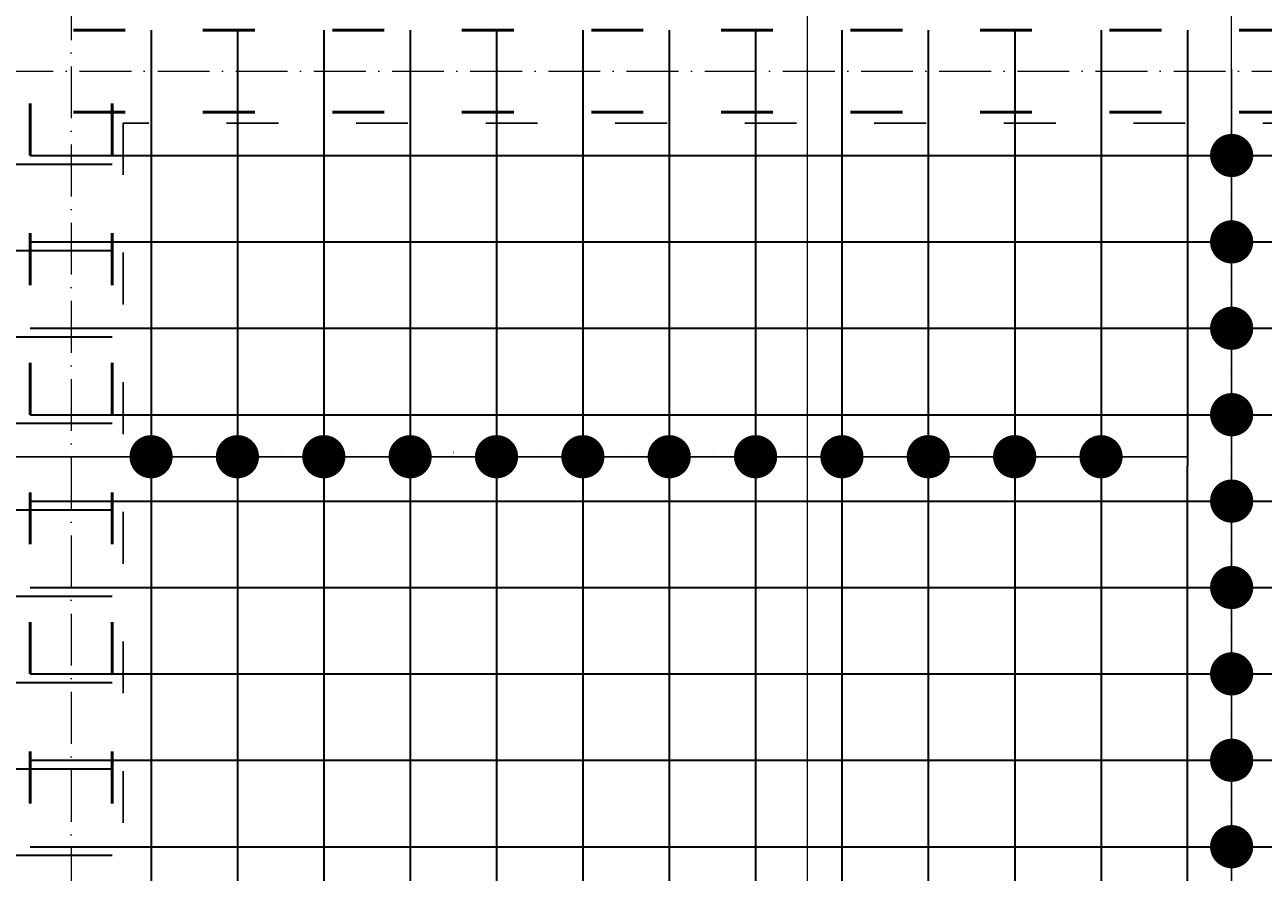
# Model space of a CAD drawing. Header units: millimetres. Extents: x 295948 to 312016, y 6878 to 18016.
# Tile 200 of 252: x 307980 to 308267, y 15094 to 15290. Entities that reach past the tile are written whole.
import ezdxf

# ---------------------------------------------------------------- set-up
doc = ezdxf.new("R2010")
doc.units = ezdxf.units.MM
doc.linetypes.add('ACAD_ISO03W100', pattern=[30, 12, -18])
doc.linetypes.add('ACAD_ISO10W100', pattern=[18, 12, -3, 0, -3])
for name, color, linetype, lineweight in [('konstrukcja wymiary', 1, 'Continuous', 13), ('osie', 5, 'ACAD_ISO10W100', 13), ('zbrojenie', 4, 'Continuous', 50), ('zbrojenie płyty', 141, 'Continuous', 35)]:
    doc.layers.add(name, color=color, linetype=linetype, lineweight=lineweight)
doc.layers.add('przerywane', color=6, linetype='ACAD_ISO03W100')
doc.styles.add('KONSTRUKCJA', font='romand.shx', dxfattribs={"oblique": 10})
doc.styles.get("Standard").update_dxf_attribs({"font": 'romand.shx', "oblique": 10})
doc.dimstyles.new('150', dxfattribs={"dimtxt": 10, "dimasz": 7, "dimexe": 1.25, "dimexo": 0.625, "dimgap": 3, "dimtad": 1, "dimdec": 0, "dimrnd": 0.5, "dimtxsty": 'KONSTRUKCJA', "dimblk": 'ARCHTICK', "dimcen": 2.5, "dimadec": 0, "dimazin": 0, "dimtfac": 1, "dimtdec": 0, "dimtix": 1, "dimtmove": 0, "dimatfit": 3, "dimfxl": 4, "dimfxlon": 1, "dimarcsym": 0})
doc.dimstyles.new('kropki', dxfattribs={"dimtxt": 0.001, "dimasz": 10, "dimexe": 1.25, "dimexo": 0.625, "dimgap": 1, "dimtad": 1, "dimtxsty": 'Standard', "dimblk": 'DOT', "dimcen": 2.5, "dimadec": 0, "dimazin": 0, "dimtfac": 1, "dimtmove": 0, "dimatfit": 3, "dimfxl": 1, "dimfxlon": 1, "dimarcsym": 0})

# ---------------------------------------------------------------- blocks, each defined once
blk = doc.blocks.new('_ArchTick')
at = {"color": 0, "linetype": 'ByBlock', "lineweight": 13, "const_width": 0.15}
blk.add_lwpolyline([(-0.5, -0.5), (0.5, 0.5)], dxfattribs=at)
blk = doc.blocks.new('*D898')
at = {"layer": 'Defpoints', "color": 0, "transparency": 16777216}
for p in [(308398.44, 15501.22), (308234.44, 14393.22), (308398.44, 14393.22)]:
    blk.add_point(p, dxfattribs=at)
at = {"layer": 'konstrukcja wymiary', "color": 0, "lineweight": -2, "transparency": 16777216}
for p, q in [((308234.44, 15497.22), (308234.44, 15502.47)), ((308398.44, 15497.22), (308398.44, 15502.47)), ((308234.44, 15501.22), (308398.44, 15501.22))]:
    blk.add_line(p, q, dxfattribs=at)
at = {"layer": 'konstrukcja wymiary', "color": 0, "lineweight": -2, "transparency": 16777216, "xscale": 7, "yscale": 7, "zscale": 7, "rotation": 180}
blk.add_blockref('_ArchTick', (308234.44, 15501.22), dxfattribs=at)
at = {"layer": 'konstrukcja wymiary', "color": 0, "lineweight": -2, "transparency": 16777216, "xscale": 7, "yscale": 7, "zscale": 7}
blk.add_blockref('_ArchTick', (308398.44, 15501.22), dxfattribs=at)
at = {"layer": 'konstrukcja wymiary', "color": 0, "transparency": 16777216, "insert": (308316.44, 15509.22), "char_height": 10, "attachment_point": 5, "style": 'KONSTRUKCJA'}
blk.add_mtext('164', dxfattribs=at)
blk = doc.blocks.new('_Dot')
at = {"color": 0, "linetype": 'ByBlock', "lineweight": -2}
blk.add_line((-0.5, 0), (-1, 0), dxfattribs=at)
at = {"color": 0, "linetype": 'ByBlock', "const_width": 0.5}
blk.add_lwpolyline([(-0.25, 0, 1), (0.25, 0, 1)], format="xyb", close=True, dxfattribs=at)
blk = doc.blocks.new('*D691')
at = {"layer": 'Defpoints', "color": 0, "transparency": 16777216}
for p in [(308248.93, 15259.72), (308248.93, 15239.72), (308259.19, 15239.72)]:
    blk.add_point(p, dxfattribs=at)
at = {"layer": 'konstrukcja wymiary', "color": 0, "lineweight": -2, "transparency": 16777216}
for p, q in [((308259.19, 15269.72), (308259.19, 15279.72)), ((308258.19, 15259.72), (308260.44, 15259.72)), ((308259.19, 15259.72), (308259.19, 15239.72)), ((308258.19, 15239.72), (308260.44, 15239.72)), ((308259.19, 15229.72), (308259.19, 15219.72))]:
    blk.add_line(p, q, dxfattribs=at)
at = {"layer": 'konstrukcja wymiary', "color": 0, "lineweight": -2, "transparency": 16777216, "xscale": 10, "yscale": 10, "zscale": 10}
for p, rotation in [((308259.19, 15259.72), 270), ((308259.19, 15239.72), 90)]:
    blk.add_blockref('_Dot', p, dxfattribs=dict(at, rotation=rotation))
at = {"layer": 'konstrukcja wymiary', "color": 0, "transparency": 16777216, "insert": (308258.19, 15249.72), "char_height": 0.001, "attachment_point": 5, "rotation": 90}
blk.add_mtext('20', dxfattribs=at)
blk = doc.blocks.new('*D692')
at = {"layer": 'Defpoints', "color": 0, "transparency": 16777216}
for p in [(308248.93, 15239.72), (308248.93, 15219.72), (308259.19, 15219.72)]:
    blk.add_point(p, dxfattribs=at)
at = {"layer": 'konstrukcja wymiary', "color": 0, "lineweight": -2, "transparency": 16777216}
for p, q in [((308259.19, 15249.72), (308259.19, 15259.72)), ((308258.19, 15239.72), (308260.44, 15239.72)), ((308259.19, 15239.72), (308259.19, 15219.72)), ((308258.19, 15219.72), (308260.44, 15219.72)), ((308259.19, 15209.72), (308259.19, 15199.72))]:
    blk.add_line(p, q, dxfattribs=at)
at = {"layer": 'konstrukcja wymiary', "color": 0, "lineweight": -2, "transparency": 16777216, "xscale": 10, "yscale": 10, "zscale": 10}
for p, rotation in [((308259.19, 15239.72), 270), ((308259.19, 15219.72), 90)]:
    blk.add_blockref('_Dot', p, dxfattribs=dict(at, rotation=rotation))
at = {"layer": 'konstrukcja wymiary', "color": 0, "transparency": 16777216, "insert": (308258.19, 15229.72), "char_height": 0.001, "attachment_point": 5, "rotation": 90}
blk.add_mtext('20', dxfattribs=at)
blk = doc.blocks.new('*D693')
at = {"layer": 'Defpoints', "color": 0, "transparency": 16777216}
for p in [(308248.93, 15219.72), (308248.93, 15199.72), (308259.19, 15199.72)]:
    blk.add_point(p, dxfattribs=at)
at = {"layer": 'konstrukcja wymiary', "color": 0, "lineweight": -2, "transparency": 16777216}
for p, q in [((308259.19, 15229.72), (308259.19, 15239.72)), ((308258.19, 15219.72), (308260.44, 15219.72)), ((308259.19, 15219.72), (308259.19, 15199.72)), ((308258.19, 15199.72), (308260.44, 15199.72)), ((308259.19, 15189.72), (308259.19, 15179.72))]:
    blk.add_line(p, q, dxfattribs=at)
at = {"layer": 'konstrukcja wymiary', "color": 0, "lineweight": -2, "transparency": 16777216, "xscale": 10, "yscale": 10, "zscale": 10}
for p, rotation in [((308259.19, 15219.72), 270), ((308259.19, 15199.72), 90)]:
    blk.add_blockref('_Dot', p, dxfattribs=dict(at, rotation=rotation))
at = {"layer": 'konstrukcja wymiary', "color": 0, "transparency": 16777216, "insert": (308258.19, 15209.72), "char_height": 0.001, "attachment_point": 5, "rotation": 90}
blk.add_mtext('20', dxfattribs=at)
blk = doc.blocks.new('*D694')
at = {"layer": 'Defpoints', "color": 0, "transparency": 16777216}
for p in [(308248.93, 15199.72), (308248.93, 15179.72), (308259.19, 15179.72)]:
    blk.add_point(p, dxfattribs=at)
at = {"layer": 'konstrukcja wymiary', "color": 0, "lineweight": -2, "transparency": 16777216}
for p, q in [((308259.19, 15209.72), (308259.19, 15219.72)), ((308258.19, 15199.72), (308260.44, 15199.72)), ((308259.19, 15199.72), (308259.19, 15179.72)), ((308258.19, 15179.72), (308260.44, 15179.72)), ((308259.19, 15169.72), (308259.19, 15159.72))]:
    blk.add_line(p, q, dxfattribs=at)
at = {"layer": 'konstrukcja wymiary', "color": 0, "lineweight": -2, "transparency": 16777216, "xscale": 10, "yscale": 10, "zscale": 10}
for p, rotation in [((308259.19, 15199.72), 270), ((308259.19, 15179.72), 90)]:
    blk.add_blockref('_Dot', p, dxfattribs=dict(at, rotation=rotation))
at = {"layer": 'konstrukcja wymiary', "color": 0, "transparency": 16777216, "insert": (308258.19, 15189.72), "char_height": 0.001, "attachment_point": 5, "rotation": 90}
blk.add_mtext('20', dxfattribs=at)
blk = doc.blocks.new('*D695')
at = {"layer": 'Defpoints', "color": 0, "transparency": 16777216}
for p in [(308248.93, 15179.72), (308248.93, 15159.72), (308259.19, 15159.72)]:
    blk.add_point(p, dxfattribs=at)
at = {"layer": 'konstrukcja wymiary', "color": 0, "lineweight": -2, "transparency": 16777216}
for p, q in [((308259.19, 15189.72), (308259.19, 15199.72)), ((308258.19, 15179.72), (308260.44, 15179.72)), ((308259.19, 15179.72), (308259.19, 15159.72)), ((308258.19, 15159.72), (308260.44, 15159.72)), ((308259.19, 15149.72), (308259.19, 15139.72))]:
    blk.add_line(p, q, dxfattribs=at)
at = {"layer": 'konstrukcja wymiary', "color": 0, "lineweight": -2, "transparency": 16777216, "xscale": 10, "yscale": 10, "zscale": 10}
for p, rotation in [((308259.19, 15179.72), 270), ((308259.19, 15159.72), 90)]:
    blk.add_blockref('_Dot', p, dxfattribs=dict(at, rotation=rotation))
at = {"layer": 'konstrukcja wymiary', "color": 0, "transparency": 16777216, "insert": (308258.19, 15169.72), "char_height": 0.001, "attachment_point": 5, "rotation": 90}
blk.add_mtext('20', dxfattribs=at)
blk = doc.blocks.new('*D696')
at = {"layer": 'Defpoints', "color": 0, "transparency": 16777216}
for p in [(308248.93, 15159.72), (308248.93, 15139.72), (308259.19, 15139.72)]:
    blk.add_point(p, dxfattribs=at)
at = {"layer": 'konstrukcja wymiary', "color": 0, "lineweight": -2, "transparency": 16777216}
for p, q in [((308259.19, 15169.72), (308259.19, 15179.72)), ((308258.19, 15159.72), (308260.44, 15159.72)), ((308259.19, 15159.72), (308259.19, 15139.72)), ((308258.19, 15139.72), (308260.44, 15139.72)), ((308259.19, 15129.72), (308259.19, 15119.72))]:
    blk.add_line(p, q, dxfattribs=at)
at = {"layer": 'konstrukcja wymiary', "color": 0, "lineweight": -2, "transparency": 16777216, "xscale": 10, "yscale": 10, "zscale": 10}
for p, rotation in [((308259.19, 15159.72), 270), ((308259.19, 15139.72), 90)]:
    blk.add_blockref('_Dot', p, dxfattribs=dict(at, rotation=rotation))
at = {"layer": 'konstrukcja wymiary', "color": 0, "transparency": 16777216, "insert": (308258.19, 15149.72), "char_height": 0.001, "attachment_point": 5, "rotation": 90}
blk.add_mtext('20', dxfattribs=at)
blk = doc.blocks.new('*D697')
at = {"layer": 'Defpoints', "color": 0, "transparency": 16777216}
for p in [(308248.93, 15139.72), (308248.93, 15119.72), (308259.19, 15119.72)]:
    blk.add_point(p, dxfattribs=at)
at = {"layer": 'konstrukcja wymiary', "color": 0, "lineweight": -2, "transparency": 16777216}
for p, q in [((308259.19, 15149.72), (308259.19, 15159.72)), ((308258.19, 15139.72), (308260.44, 15139.72)), ((308259.19, 15139.72), (308259.19, 15119.72)), ((308258.19, 15119.72), (308260.44, 15119.72)), ((308259.19, 15109.72), (308259.19, 15099.72))]:
    blk.add_line(p, q, dxfattribs=at)
at = {"layer": 'konstrukcja wymiary', "color": 0, "lineweight": -2, "transparency": 16777216, "xscale": 10, "yscale": 10, "zscale": 10}
for p, rotation in [((308259.19, 15139.72), 270), ((308259.19, 15119.72), 90)]:
    blk.add_blockref('_Dot', p, dxfattribs=dict(at, rotation=rotation))
at = {"layer": 'konstrukcja wymiary', "color": 0, "transparency": 16777216, "insert": (308258.19, 15129.72), "char_height": 0.001, "attachment_point": 5, "rotation": 90}
blk.add_mtext('20', dxfattribs=at)
blk = doc.blocks.new('*D698')
at = {"layer": 'Defpoints', "color": 0, "transparency": 16777216}
for p in [(308248.93, 15119.72), (308248.93, 15099.72), (308259.19, 15099.72)]:
    blk.add_point(p, dxfattribs=at)
at = {"layer": 'konstrukcja wymiary', "color": 0, "lineweight": -2, "transparency": 16777216}
for p, q in [((308259.19, 15129.72), (308259.19, 15139.72)), ((308258.19, 15119.72), (308260.44, 15119.72)), ((308259.19, 15119.72), (308259.19, 15099.72)), ((308258.19, 15099.72), (308260.44, 15099.72)), ((308259.19, 15089.72), (308259.19, 15079.72))]:
    blk.add_line(p, q, dxfattribs=at)
at = {"layer": 'konstrukcja wymiary', "color": 0, "lineweight": -2, "transparency": 16777216, "xscale": 10, "yscale": 10, "zscale": 10}
for p, rotation in [((308259.19, 15119.72), 270), ((308259.19, 15099.72), 90)]:
    blk.add_blockref('_Dot', p, dxfattribs=dict(at, rotation=rotation))
at = {"layer": 'konstrukcja wymiary', "color": 0, "transparency": 16777216, "insert": (308258.19, 15109.72), "char_height": 0.001, "attachment_point": 5, "rotation": 90}
blk.add_mtext('20', dxfattribs=at)
blk = doc.blocks.new('*D699')
at = {"layer": 'Defpoints', "color": 0, "transparency": 16777216}
for p in [(308248.93, 15099.72), (308248.93, 15079.72), (308259.19, 15079.72)]:
    blk.add_point(p, dxfattribs=at)
at = {"layer": 'konstrukcja wymiary', "color": 0, "lineweight": -2, "transparency": 16777216}
for p, q in [((308259.19, 15109.72), (308259.19, 15119.72)), ((308258.19, 15099.72), (308260.44, 15099.72)), ((308259.19, 15099.72), (308259.19, 15079.72)), ((308258.19, 15079.72), (308260.44, 15079.72)), ((308259.19, 15069.72), (308259.19, 15059.72))]:
    blk.add_line(p, q, dxfattribs=at)
at = {"layer": 'konstrukcja wymiary', "color": 0, "lineweight": -2, "transparency": 16777216, "xscale": 10, "yscale": 10, "zscale": 10}
for p, rotation in [((308259.19, 15099.72), 270), ((308259.19, 15079.72), 90)]:
    blk.add_blockref('_Dot', p, dxfattribs=dict(at, rotation=rotation))
at = {"layer": 'konstrukcja wymiary', "color": 0, "transparency": 16777216, "insert": (308258.19, 15089.72), "char_height": 0.001, "attachment_point": 5, "rotation": 90}
blk.add_mtext('20', dxfattribs=at)
blk = doc.blocks.new('*D700')
at = {"layer": 'Defpoints', "color": 0, "transparency": 16777216}
for p in [(308248.93, 15079.72), (308248.93, 15059.72), (308259.19, 15059.72)]:
    blk.add_point(p, dxfattribs=at)
at = {"layer": 'konstrukcja wymiary', "color": 0, "lineweight": -2, "transparency": 16777216}
for p, q in [((308259.19, 15089.72), (308259.19, 15099.72)), ((308258.19, 15079.72), (308260.44, 15079.72)), ((308259.19, 15079.72), (308259.19, 15059.72)), ((308258.19, 15059.72), (308260.44, 15059.72)), ((308259.19, 15049.72), (308259.19, 15039.72))]:
    blk.add_line(p, q, dxfattribs=at)
at = {"layer": 'konstrukcja wymiary', "color": 0, "lineweight": -2, "transparency": 16777216, "xscale": 10, "yscale": 10, "zscale": 10}
for p, rotation in [((308259.19, 15079.72), 270), ((308259.19, 15059.72), 90)]:
    blk.add_blockref('_Dot', p, dxfattribs=dict(at, rotation=rotation))
at = {"layer": 'konstrukcja wymiary', "color": 0, "transparency": 16777216, "insert": (308258.19, 15069.72), "char_height": 0.001, "attachment_point": 5, "rotation": 90}
blk.add_mtext('20', dxfattribs=at)
blk = doc.blocks.new('*D774')
at = {"layer": 'Defpoints', "color": 0, "transparency": 16777216}
for p in [(307948.94, 15199.72), (307968.94, 15199.72), (307968.94, 15189.99)]:
    blk.add_point(p, dxfattribs=at)
at = {"layer": 'konstrukcja wymiary', "color": 0, "lineweight": -2, "transparency": 16777216}
for p, q in [((307938.94, 15189.99), (307928.94, 15189.99)), ((307948.94, 15190.99), (307948.94, 15188.74)), ((307948.94, 15189.99), (307968.94, 15189.99)), ((307968.94, 15190.99), (307968.94, 15188.74)), ((307978.94, 15189.99), (307988.94, 15189.99))]:
    blk.add_line(p, q, dxfattribs=at)
at = {"layer": 'konstrukcja wymiary', "color": 0, "lineweight": -2, "transparency": 16777216, "xscale": 10, "yscale": 10, "zscale": 10}
blk.add_blockref('_Dot', (307948.94, 15189.99), dxfattribs=at)
at = {"layer": 'konstrukcja wymiary', "color": 0, "lineweight": -2, "transparency": 16777216, "xscale": 10, "yscale": 10, "zscale": 10, "rotation": 180}
blk.add_blockref('_Dot', (307968.94, 15189.99), dxfattribs=at)
at = {"layer": 'konstrukcja wymiary', "color": 0, "transparency": 16777216, "insert": (307958.94, 15190.99), "char_height": 0.001, "attachment_point": 5}
blk.add_mtext('20', dxfattribs=at)
blk = doc.blocks.new('*D775')
at = {"layer": 'Defpoints', "color": 0, "transparency": 16777216}
for p in [(307968.94, 15199.72), (308008.94, 15199.72), (308008.94, 15189.99)]:
    blk.add_point(p, dxfattribs=at)
at = {"layer": 'konstrukcja wymiary', "color": 0, "lineweight": -2, "transparency": 16777216}
for p, q in [((307968.94, 15190.99), (307968.94, 15188.74)), ((307978.94, 15189.99), (307998.94, 15189.99)), ((308008.94, 15190.99), (308008.94, 15188.74))]:
    blk.add_line(p, q, dxfattribs=at)
at = {"layer": 'konstrukcja wymiary', "color": 0, "lineweight": -2, "transparency": 16777216, "xscale": 10, "yscale": 10, "zscale": 10, "rotation": 180}
blk.add_blockref('_Dot', (307968.94, 15189.99), dxfattribs=at)
at = {"layer": 'konstrukcja wymiary', "color": 0, "lineweight": -2, "transparency": 16777216, "xscale": 10, "yscale": 10, "zscale": 10}
blk.add_blockref('_Dot', (308008.94, 15189.99), dxfattribs=at)
at = {"layer": 'konstrukcja wymiary', "color": 0, "transparency": 16777216, "insert": (307988.94, 15190.99), "char_height": 0.001, "attachment_point": 5}
blk.add_mtext('40', dxfattribs=at)
blk = doc.blocks.new('*D776')
at = {"layer": 'Defpoints', "color": 0, "transparency": 16777216}
for p in [(308008.94, 15199.72), (308028.94, 15199.72), (308028.94, 15189.99)]:
    blk.add_point(p, dxfattribs=at)
at = {"layer": 'konstrukcja wymiary', "color": 0, "lineweight": -2, "transparency": 16777216}
for p, q in [((307998.94, 15189.99), (307988.94, 15189.99)), ((308008.94, 15190.99), (308008.94, 15188.74)), ((308008.94, 15189.99), (308028.94, 15189.99)), ((308028.94, 15190.99), (308028.94, 15188.74)), ((308038.94, 15189.99), (308048.94, 15189.99))]:
    blk.add_line(p, q, dxfattribs=at)
at = {"layer": 'konstrukcja wymiary', "color": 0, "lineweight": -2, "transparency": 16777216, "xscale": 10, "yscale": 10, "zscale": 10}
blk.add_blockref('_Dot', (308008.94, 15189.99), dxfattribs=at)
at = {"layer": 'konstrukcja wymiary', "color": 0, "lineweight": -2, "transparency": 16777216, "xscale": 10, "yscale": 10, "zscale": 10, "rotation": 180}
blk.add_blockref('_Dot', (308028.94, 15189.99), dxfattribs=at)
at = {"layer": 'konstrukcja wymiary', "color": 0, "transparency": 16777216, "insert": (308018.94, 15190.99), "char_height": 0.001, "attachment_point": 5}
blk.add_mtext('20', dxfattribs=at)
blk = doc.blocks.new('*D777')
at = {"layer": 'Defpoints', "color": 0, "transparency": 16777216}
for p in [(308028.94, 15199.72), (308048.94, 15199.72), (308048.94, 15189.99)]:
    blk.add_point(p, dxfattribs=at)
at = {"layer": 'konstrukcja wymiary', "color": 0, "lineweight": -2, "transparency": 16777216}
for p, q in [((308018.94, 15189.99), (308008.94, 15189.99)), ((308028.94, 15190.99), (308028.94, 15188.74)), ((308028.94, 15189.99), (308048.94, 15189.99)), ((308048.94, 15190.99), (308048.94, 15188.74)), ((308058.94, 15189.99), (308068.94, 15189.99))]:
    blk.add_line(p, q, dxfattribs=at)
at = {"layer": 'konstrukcja wymiary', "color": 0, "lineweight": -2, "transparency": 16777216, "xscale": 10, "yscale": 10, "zscale": 10}
blk.add_blockref('_Dot', (308028.94, 15189.99), dxfattribs=at)
at = {"layer": 'konstrukcja wymiary', "color": 0, "lineweight": -2, "transparency": 16777216, "xscale": 10, "yscale": 10, "zscale": 10, "rotation": 180}
blk.add_blockref('_Dot', (308048.94, 15189.99), dxfattribs=at)
at = {"layer": 'konstrukcja wymiary', "color": 0, "transparency": 16777216, "insert": (308038.94, 15190.99), "char_height": 0.001, "attachment_point": 5}
blk.add_mtext('20', dxfattribs=at)
blk = doc.blocks.new('*D778')
at = {"layer": 'Defpoints', "color": 0, "transparency": 16777216}
for p in [(308048.94, 15199.72), (308068.94, 15199.72), (308068.94, 15189.99)]:
    blk.add_point(p, dxfattribs=at)
at = {"layer": 'konstrukcja wymiary', "color": 0, "lineweight": -2, "transparency": 16777216}
for p, q in [((308038.94, 15189.99), (308028.94, 15189.99)), ((308048.94, 15190.99), (308048.94, 15188.74)), ((308048.94, 15189.99), (308068.94, 15189.99)), ((308068.94, 15190.99), (308068.94, 15188.74)), ((308078.94, 15189.99), (308088.94, 15189.99))]:
    blk.add_line(p, q, dxfattribs=at)
at = {"layer": 'konstrukcja wymiary', "color": 0, "lineweight": -2, "transparency": 16777216, "xscale": 10, "yscale": 10, "zscale": 10}
blk.add_blockref('_Dot', (308048.94, 15189.99), dxfattribs=at)
at = {"layer": 'konstrukcja wymiary', "color": 0, "lineweight": -2, "transparency": 16777216, "xscale": 10, "yscale": 10, "zscale": 10, "rotation": 180}
blk.add_blockref('_Dot', (308068.94, 15189.99), dxfattribs=at)
at = {"layer": 'konstrukcja wymiary', "color": 0, "transparency": 16777216, "insert": (308058.94, 15190.99), "char_height": 0.001, "attachment_point": 5}
blk.add_mtext('20', dxfattribs=at)
blk = doc.blocks.new('*D779')
at = {"layer": 'Defpoints', "color": 0, "transparency": 16777216}
for p in [(308068.94, 15199.72), (308088.94, 15199.72), (308088.94, 15189.99)]:
    blk.add_point(p, dxfattribs=at)
at = {"layer": 'konstrukcja wymiary', "color": 0, "lineweight": -2, "transparency": 16777216}
for p, q in [((308058.94, 15189.99), (308048.94, 15189.99)), ((308068.94, 15190.99), (308068.94, 15188.74)), ((308068.94, 15189.99), (308088.94, 15189.99)), ((308088.94, 15190.99), (308088.94, 15188.74)), ((308098.94, 15189.99), (308108.94, 15189.99))]:
    blk.add_line(p, q, dxfattribs=at)
at = {"layer": 'konstrukcja wymiary', "color": 0, "lineweight": -2, "transparency": 16777216, "xscale": 10, "yscale": 10, "zscale": 10}
blk.add_blockref('_Dot', (308068.94, 15189.99), dxfattribs=at)
at = {"layer": 'konstrukcja wymiary', "color": 0, "lineweight": -2, "transparency": 16777216, "xscale": 10, "yscale": 10, "zscale": 10, "rotation": 180}
blk.add_blockref('_Dot', (308088.94, 15189.99), dxfattribs=at)
at = {"layer": 'konstrukcja wymiary', "color": 0, "transparency": 16777216, "insert": (308078.94, 15190.99), "char_height": 0.001, "attachment_point": 5}
blk.add_mtext('20', dxfattribs=at)
blk = doc.blocks.new('*D780')
at = {"layer": 'Defpoints', "color": 0, "transparency": 16777216}
for p in [(308088.94, 15199.72), (308108.94, 15199.72), (308108.94, 15189.99)]:
    blk.add_point(p, dxfattribs=at)
at = {"layer": 'konstrukcja wymiary', "color": 0, "lineweight": -2, "transparency": 16777216}
for p, q in [((308078.94, 15189.99), (308068.94, 15189.99)), ((308088.94, 15190.99), (308088.94, 15188.74)), ((308088.94, 15189.99), (308108.94, 15189.99)), ((308108.94, 15190.99), (308108.94, 15188.74)), ((308118.94, 15189.99), (308128.94, 15189.99))]:
    blk.add_line(p, q, dxfattribs=at)
at = {"layer": 'konstrukcja wymiary', "color": 0, "lineweight": -2, "transparency": 16777216, "xscale": 10, "yscale": 10, "zscale": 10}
blk.add_blockref('_Dot', (308088.94, 15189.99), dxfattribs=at)
at = {"layer": 'konstrukcja wymiary', "color": 0, "lineweight": -2, "transparency": 16777216, "xscale": 10, "yscale": 10, "zscale": 10, "rotation": 180}
blk.add_blockref('_Dot', (308108.94, 15189.99), dxfattribs=at)
at = {"layer": 'konstrukcja wymiary', "color": 0, "transparency": 16777216, "insert": (308098.94, 15190.99), "char_height": 0.001, "attachment_point": 5}
blk.add_mtext('20', dxfattribs=at)
blk = doc.blocks.new('*D781')
at = {"layer": 'Defpoints', "color": 0, "transparency": 16777216}
for p in [(308108.94, 15199.72), (308128.94, 15199.72), (308128.94, 15189.99)]:
    blk.add_point(p, dxfattribs=at)
at = {"layer": 'konstrukcja wymiary', "color": 0, "lineweight": -2, "transparency": 16777216}
for p, q in [((308098.94, 15189.99), (308088.94, 15189.99)), ((308108.94, 15190.99), (308108.94, 15188.74)), ((308108.94, 15189.99), (308128.94, 15189.99)), ((308128.94, 15190.99), (308128.94, 15188.74)), ((308138.94, 15189.99), (308148.94, 15189.99))]:
    blk.add_line(p, q, dxfattribs=at)
at = {"layer": 'konstrukcja wymiary', "color": 0, "lineweight": -2, "transparency": 16777216, "xscale": 10, "yscale": 10, "zscale": 10}
blk.add_blockref('_Dot', (308108.94, 15189.99), dxfattribs=at)
at = {"layer": 'konstrukcja wymiary', "color": 0, "lineweight": -2, "transparency": 16777216, "xscale": 10, "yscale": 10, "zscale": 10, "rotation": 180}
blk.add_blockref('_Dot', (308128.94, 15189.99), dxfattribs=at)
at = {"layer": 'konstrukcja wymiary', "color": 0, "transparency": 16777216, "insert": (308118.94, 15190.99), "char_height": 0.001, "attachment_point": 5}
blk.add_mtext('20', dxfattribs=at)
blk = doc.blocks.new('*D782')
at = {"layer": 'Defpoints', "color": 0, "transparency": 16777216}
for p in [(308128.94, 15199.72), (308148.94, 15199.72), (308148.94, 15189.99)]:
    blk.add_point(p, dxfattribs=at)
at = {"layer": 'konstrukcja wymiary', "color": 0, "lineweight": -2, "transparency": 16777216}
for p, q in [((308118.94, 15189.99), (308108.94, 15189.99)), ((308128.94, 15190.99), (308128.94, 15188.74)), ((308128.94, 15189.99), (308148.94, 15189.99)), ((308148.94, 15190.99), (308148.94, 15188.74)), ((308158.94, 15189.99), (308168.94, 15189.99))]:
    blk.add_line(p, q, dxfattribs=at)
at = {"layer": 'konstrukcja wymiary', "color": 0, "lineweight": -2, "transparency": 16777216, "xscale": 10, "yscale": 10, "zscale": 10}
blk.add_blockref('_Dot', (308128.94, 15189.99), dxfattribs=at)
at = {"layer": 'konstrukcja wymiary', "color": 0, "lineweight": -2, "transparency": 16777216, "xscale": 10, "yscale": 10, "zscale": 10, "rotation": 180}
blk.add_blockref('_Dot', (308148.94, 15189.99), dxfattribs=at)
at = {"layer": 'konstrukcja wymiary', "color": 0, "transparency": 16777216, "insert": (308138.94, 15190.99), "char_height": 0.001, "attachment_point": 5}
blk.add_mtext('20', dxfattribs=at)
blk = doc.blocks.new('*D758')
at = {"layer": 'Defpoints', "color": 0, "transparency": 16777216}
for p in [(308148.94, 15199.72), (308168.94, 15199.72), (308168.94, 15189.99)]:
    blk.add_point(p, dxfattribs=at)
at = {"layer": 'konstrukcja wymiary', "color": 0, "lineweight": -2, "transparency": 16777216}
for p, q in [((308138.94, 15189.99), (308128.94, 15189.99)), ((308148.94, 15190.99), (308148.94, 15188.74)), ((308148.94, 15189.99), (308168.94, 15189.99)), ((308168.94, 15190.99), (308168.94, 15188.74)), ((308178.94, 15189.99), (308188.94, 15189.99))]:
    blk.add_line(p, q, dxfattribs=at)
at = {"layer": 'konstrukcja wymiary', "color": 0, "lineweight": -2, "transparency": 16777216, "xscale": 10, "yscale": 10, "zscale": 10}
blk.add_blockref('_Dot', (308148.94, 15189.99), dxfattribs=at)
at = {"layer": 'konstrukcja wymiary', "color": 0, "lineweight": -2, "transparency": 16777216, "xscale": 10, "yscale": 10, "zscale": 10, "rotation": 180}
blk.add_blockref('_Dot', (308168.94, 15189.99), dxfattribs=at)
at = {"layer": 'konstrukcja wymiary', "color": 0, "transparency": 16777216, "insert": (308158.94, 15190.99), "char_height": 0.001, "attachment_point": 5}
blk.add_mtext('20', dxfattribs=at)
blk = doc.blocks.new('*D759')
at = {"layer": 'Defpoints', "color": 0, "transparency": 16777216}
for p in [(308168.94, 15199.72), (308188.94, 15199.72), (308188.94, 15189.99)]:
    blk.add_point(p, dxfattribs=at)
at = {"layer": 'konstrukcja wymiary', "color": 0, "lineweight": -2, "transparency": 16777216}
for p, q in [((308158.94, 15189.99), (308148.94, 15189.99)), ((308168.94, 15190.99), (308168.94, 15188.74)), ((308168.94, 15189.99), (308188.94, 15189.99)), ((308188.94, 15190.99), (308188.94, 15188.74)), ((308198.94, 15189.99), (308208.94, 15189.99))]:
    blk.add_line(p, q, dxfattribs=at)
at = {"layer": 'konstrukcja wymiary', "color": 0, "lineweight": -2, "transparency": 16777216, "xscale": 10, "yscale": 10, "zscale": 10}
blk.add_blockref('_Dot', (308168.94, 15189.99), dxfattribs=at)
at = {"layer": 'konstrukcja wymiary', "color": 0, "lineweight": -2, "transparency": 16777216, "xscale": 10, "yscale": 10, "zscale": 10, "rotation": 180}
blk.add_blockref('_Dot', (308188.94, 15189.99), dxfattribs=at)
at = {"layer": 'konstrukcja wymiary', "color": 0, "transparency": 16777216, "insert": (308178.94, 15190.99), "char_height": 0.001, "attachment_point": 5}
blk.add_mtext('20', dxfattribs=at)
blk = doc.blocks.new('*D760')
at = {"layer": 'Defpoints', "color": 0, "transparency": 16777216}
for p in [(308188.94, 15199.72), (308208.94, 15199.72), (308208.94, 15189.99)]:
    blk.add_point(p, dxfattribs=at)
at = {"layer": 'konstrukcja wymiary', "color": 0, "lineweight": -2, "transparency": 16777216}
for p, q in [((308178.94, 15189.99), (308168.94, 15189.99)), ((308188.94, 15190.99), (308188.94, 15188.74)), ((308188.94, 15189.99), (308208.94, 15189.99)), ((308208.94, 15190.99), (308208.94, 15188.74)), ((308218.94, 15189.99), (308228.94, 15189.99))]:
    blk.add_line(p, q, dxfattribs=at)
at = {"layer": 'konstrukcja wymiary', "color": 0, "lineweight": -2, "transparency": 16777216, "xscale": 10, "yscale": 10, "zscale": 10}
blk.add_blockref('_Dot', (308188.94, 15189.99), dxfattribs=at)
at = {"layer": 'konstrukcja wymiary', "color": 0, "lineweight": -2, "transparency": 16777216, "xscale": 10, "yscale": 10, "zscale": 10, "rotation": 180}
blk.add_blockref('_Dot', (308208.94, 15189.99), dxfattribs=at)
at = {"layer": 'konstrukcja wymiary', "color": 0, "transparency": 16777216, "insert": (308198.94, 15190.99), "char_height": 0.001, "attachment_point": 5}
blk.add_mtext('20', dxfattribs=at)
blk = doc.blocks.new('*D761')
at = {"layer": 'Defpoints', "color": 0, "transparency": 16777216}
for p in [(308208.94, 15199.72), (308228.94, 15199.72), (308228.94, 15189.99)]:
    blk.add_point(p, dxfattribs=at)
at = {"layer": 'konstrukcja wymiary', "color": 0, "lineweight": -2, "transparency": 16777216}
for p, q in [((308198.94, 15189.99), (308188.94, 15189.99)), ((308208.94, 15190.99), (308208.94, 15188.74)), ((308208.94, 15189.99), (308228.94, 15189.99)), ((308228.94, 15190.99), (308228.94, 15188.74)), ((308238.94, 15189.99), (308248.94, 15189.99))]:
    blk.add_line(p, q, dxfattribs=at)
at = {"layer": 'konstrukcja wymiary', "color": 0, "lineweight": -2, "transparency": 16777216, "xscale": 10, "yscale": 10, "zscale": 10}
blk.add_blockref('_Dot', (308208.94, 15189.99), dxfattribs=at)
at = {"layer": 'konstrukcja wymiary', "color": 0, "lineweight": -2, "transparency": 16777216, "xscale": 10, "yscale": 10, "zscale": 10, "rotation": 180}
blk.add_blockref('_Dot', (308228.94, 15189.99), dxfattribs=at)
at = {"layer": 'konstrukcja wymiary', "color": 0, "transparency": 16777216, "insert": (308218.94, 15190.99), "char_height": 0.001, "attachment_point": 5}
blk.add_mtext('20', dxfattribs=at)
blk = doc.blocks.new('*D1734')
at = {"layer": 'Defpoints', "color": 0, "transparency": 16777216}
for p in [(308234.44, 15501.22), (307678.44, 15013.32), (308234.44, 14393.22)]:
    blk.add_point(p, dxfattribs=at)
at = {"layer": 'konstrukcja wymiary', "color": 0, "lineweight": -2, "transparency": 16777216}
for p, q in [((307678.44, 15497.22), (307678.44, 15502.47)), ((308234.44, 15497.22), (308234.44, 15502.47)), ((307678.44, 15501.22), (308234.44, 15501.22))]:
    blk.add_line(p, q, dxfattribs=at)
at = {"layer": 'konstrukcja wymiary', "color": 0, "lineweight": -2, "transparency": 16777216, "xscale": 7, "yscale": 7, "zscale": 7, "rotation": 180}
blk.add_blockref('_ArchTick', (307678.44, 15501.22), dxfattribs=at)
at = {"layer": 'konstrukcja wymiary', "color": 0, "lineweight": -2, "transparency": 16777216, "xscale": 7, "yscale": 7, "zscale": 7}
blk.add_blockref('_ArchTick', (308234.44, 15501.22), dxfattribs=at)
at = {"layer": 'konstrukcja wymiary', "color": 0, "transparency": 16777216, "insert": (307956.44, 15509.22), "char_height": 10, "attachment_point": 5, "style": 'KONSTRUKCJA'}
blk.add_mtext('556', dxfattribs=at)

msp = doc.modelspace()

# ---------------------------------------------------------------- linework, layer by layer
at = {"layer": 'konstrukcja wymiary'}
for p, q in [((308160.974, 14633.964), (308160.974, 15460.963)), ((308259.186, 15269.724), (308259.186, 15460.963))]:
    msp.add_line(p, q, dxfattribs=at)
at = {"layer": 'osie'}
for p, q in [((307990.44, 15606.148), (307990.44, 13976.332)), ((306435.771, 15279.224), (308440.491, 15279.224))]:
    msp.add_line(p, q, dxfattribs=at)
at = {"layer": 'przerywane'}
for p, q in [((308398.44, 15267.224), (308002.44, 15267.224)), ((308002.44, 15267.224), (308002.44, 14711.224))]:
    msp.add_line(p, q, dxfattribs=at)
at = {"layer": 'zbrojenie', "linetype": 'ACAD_ISO03W100'}
for p, q in [((306640.94, 15288.724), (308419.94, 15288.724)), ((307980.94, 14689.724), (307980.94, 15288.724)), ((307999.94, 14689.724), (307999.94, 15288.724)), ((306640.94, 15269.724), (308419.94, 15269.724))]:
    msp.add_line(p, q, dxfattribs=at)
at = {"layer": 'zbrojenie płyty'}
for p, q in [((308008.94, 15288.724), (308008.94, 14689.724)), ((308028.94, 15288.724), (308028.94, 14689.724)), ((308048.94, 15288.724), (308048.94, 14689.724)), ((308068.94, 15288.724), (308068.94, 14689.724)), ((308088.94, 15288.724), (308088.94, 14689.724)), ((308108.94, 15288.724), (308108.94, 14689.724)), ((308128.94, 15288.724), (308128.94, 14689.724)), ((308148.94, 15288.724), (308148.94, 14689.724)), ((308168.94, 15288.724), (308168.94, 14689.724)), ((308188.94, 15288.724), (308188.94, 14689.724)), ((308208.94, 15288.724), (308208.94, 14689.724)), ((308228.94, 15288.724), (308228.94, 14689.724)), ((308248.94, 15288.724), (308248.823, 14395.724)), ((307980.94, 15259.724), (308419.94, 15259.724)), ((307060.94, 15257.724), (307999.94, 15257.724)), ((307980.94, 15239.724), (308419.94, 15239.724)), ((307060.94, 15237.724), (307999.94, 15237.724)), ((307980.94, 15219.724), (308419.94, 15219.724)), ((307060.94, 15217.724), (307999.94, 15217.724)), ((307980.94, 15199.724), (308419.94, 15199.724)), ((307060.94, 15197.724), (307999.94, 15197.724)), ((307980.94, 15179.724), (308419.94, 15179.724)), ((307060.94, 15177.724), (307999.94, 15177.724)), ((307980.94, 15159.724), (308419.94, 15159.724)), ((307060.94, 15157.724), (307999.94, 15157.724)), ((307980.94, 15139.724), (308419.94, 15139.724)), ((307060.94, 15137.724), (307999.94, 15137.724)), ((307980.94, 15119.724), (308419.94, 15119.724)), ((307060.94, 15117.724), (307999.94, 15117.724)), ((307980.94, 15099.724), (308419.94, 15099.724)), ((307060.94, 15097.724), (307999.94, 15097.724))]:
    msp.add_line(p, q, dxfattribs=at)

# ---------------------------------------------------------------- dimensions: what is measured, and where the dimension line sits
at = {"layer": 'konstrukcja wymiary'}
for base, p1, p2, dimstyle, picture, middle in [((308234.44, 15501.224), (307678.44, 15013.324), (308234.44, 14393.224), '150', '*D1734', (307956.44, 15509.224)), ((308398.44, 15501.224), (308234.44, 14393.224), (308398.44, 14393.224), '150', '*D898', (308316.44, 15509.224)), ((307968.94, 15189.991), (307948.94, 15199.724), (307968.94, 15199.724), 'kropki', '*D774', (307958.94, 15190.992)), ((308008.94, 15189.991), (307968.94, 15199.724), (308008.94, 15199.724), 'kropki', '*D775', (307988.94, 15190.992)), ((308028.94, 15189.991), (308008.94, 15199.724), (308028.94, 15199.724), 'kropki', '*D776', (308018.94, 15190.992)), ((308048.94, 15189.991), (308028.94, 15199.724), (308048.94, 15199.724), 'kropki', '*D777', (308038.94, 15190.992)), ((308068.94, 15189.991), (308048.94, 15199.724), (308068.94, 15199.724), 'kropki', '*D778', (308058.94, 15190.992)), ((308088.94, 15189.991), (308068.94, 15199.724), (308088.94, 15199.724), 'kropki', '*D779', (308078.94, 15190.992)), ((308108.94, 15189.991), (308088.94, 15199.724), (308108.94, 15199.724), 'kropki', '*D780', (308098.94, 15190.992)), ((308128.94, 15189.991), (308108.94, 15199.724), (308128.94, 15199.724), 'kropki', '*D781', (308118.94, 15190.992)), ((308148.94, 15189.991), (308128.94, 15199.724), (308148.94, 15199.724), 'kropki', '*D782', (308138.94, 15190.992)), ((308168.94, 15189.991), (308148.94, 15199.724), (308168.94, 15199.724), 'kropki', '*D758', (308158.94, 15190.992)), ((308188.94, 15189.991), (308168.94, 15199.724), (308188.94, 15199.724), 'kropki', '*D759', (308178.94, 15190.992)), ((308208.94, 15189.991), (308188.94, 15199.724), (308208.94, 15199.724), 'kropki', '*D760', (308198.94, 15190.992)), ((308228.94, 15189.991), (308208.94, 15199.724), (308228.94, 15199.724), 'kropki', '*D761', (308218.94, 15190.992))]:
    dim = msp.add_linear_dim(base=base, p1=p1, p2=p2, dimstyle=dimstyle, override={"dimtmove": 1}, dxfattribs=at)
    dim.commit()
    dim.dimension.update_dxf_attribs({"geometry": picture, "text_midpoint": middle})
dim = msp.add_linear_dim(base=(308259.186, 15239.724), p1=(308248.933, 15259.724), p2=(308248.933, 15239.724), angle=90, dimstyle='kropki', dxfattribs=at)
dim.commit()
dim.dimension.update_dxf_attribs({"geometry": '*D691', "text_midpoint": (308258.186, 15249.724)})
for base, p1, p2, picture, middle in [((308259.186, 15219.724), (308248.933, 15239.724), (308248.933, 15219.724), '*D692', (308258.186, 15229.724)), ((308259.186, 15199.724), (308248.933, 15219.724), (308248.933, 15199.724), '*D693', (308258.186, 15209.724)), ((308259.186, 15179.724), (308248.933, 15199.724), (308248.933, 15179.724), '*D694', (308258.186, 15189.724)), ((308259.186, 15159.724), (308248.933, 15179.724), (308248.933, 15159.724), '*D695', (308258.186, 15169.724)), ((308259.186, 15139.724), (308248.933, 15159.724), (308248.933, 15139.724), '*D696', (308258.186, 15149.724)), ((308259.186, 15119.724), (308248.933, 15139.724), (308248.933, 15119.724), '*D697', (308258.186, 15129.724)), ((308259.186, 15099.724), (308248.933, 15119.724), (308248.933, 15099.724), '*D698', (308258.186, 15109.724)), ((308259.186, 15079.724), (308248.933, 15099.724), (308248.933, 15079.724), '*D699', (308258.186, 15089.724)), ((308259.186, 15059.724), (308248.933, 15079.724), (308248.933, 15059.724), '*D700', (308258.186, 15069.724))]:
    dim = msp.add_linear_dim(base=base, p1=p1, p2=p2, angle=90, dimstyle='kropki', override={"dimtmove": 1}, dxfattribs=at)
    dim.commit()
    dim.dimension.update_dxf_attribs({"geometry": picture, "text_midpoint": middle})

doc.saveas('drawing.dxf')
